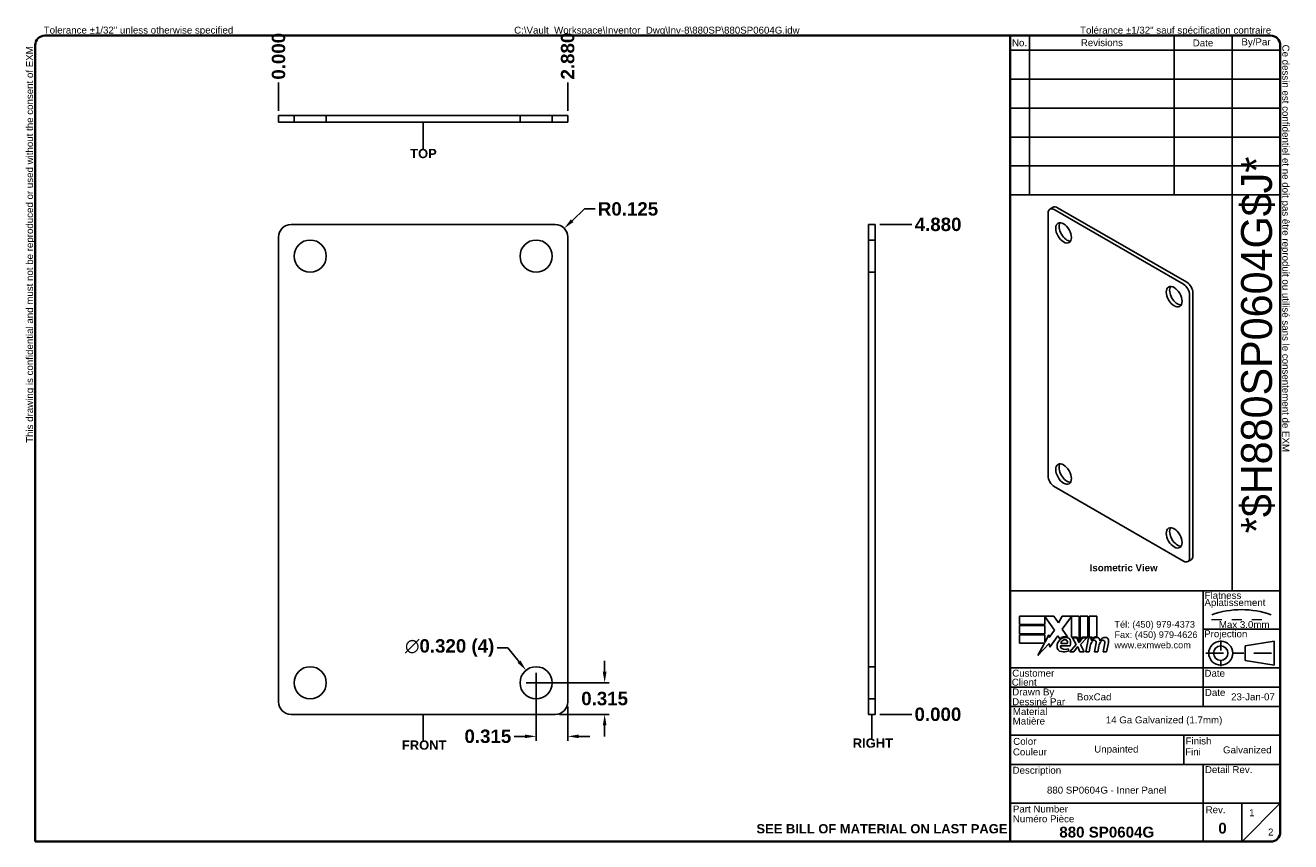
# Model space of a CAD drawing. Header units: inches. Extents: x 0.3 to 12.9, y 0.3 to 8.4.
import ezdxf
from ezdxf.enums import TextEntityAlignment as Align

# ---------------------------------------------------------------- set-up
doc = ezdxf.new("R2010")
doc.units = ezdxf.units.IN
doc.header["$LTSCALE"] = 1.111111
doc.header["$MEASUREMENT"] = 0
for name, pattern in [('CHAIN', [0.7087, 0.4724, -0.0591, 0.1181, -0.0591]), ('DASHED', [0.2067, 0.1654, -0.0413]), ('DASHED_SPACE', [0.2067, 0.1654, -0.0413])]:
    doc.linetypes.add(name, pattern=pattern)
doc.layers.get('0').update_dxf_attribs({"lineweight": 25})
for name, color, linetype, lineweight in [('Centerline(ANSI)', 7, 'Continuous', 25), ('Dimensions(ANSI)', 7, 'Continuous', 25), ('Hidden Edges(ANSI)', 7, 'DASHED_SPACE', 25), ('Sketch Geometry(ANSI)', 7, 'Continuous', 25), ('Symbols(ANSI)', 7, 'Continuous', 25), ('Visible Edges(ANSI)', 7, 'Continuous', 25)]:
    doc.layers.add(name, color=color, linetype=linetype, lineweight=lineweight)
doc.styles.add('Current-ANSI', font='arial.ttf')
doc.styles.add('Dimension-ANSI', font='arialbd.ttf')
doc.styles.add('Text Style44', font='arialbd.ttf')
doc.styles.add('Text Style83', font='FRE3OF9X.TTF')
doc.dimstyles.new('INCH-ANSI', dxfattribs={"dimscale": 1.111111, "dimtxt": 0.12, "dimasz": 0.098425, "dimexe": 0.04, "dimexo": 0.04, "dimgap": 0.031496, "dimtad": 0, "dimtih": 1, "dimtoh": 1, "dimdec": 3, "dimrnd": 1e-08, "dimzin": 0, "dimdsep": 46, "dimtxsty": 'Dimension-ANSI', "dimcen": 0.09, "dimdle": 0.312, "dimclrd": 179, "dimclre": 179, "dimclrt": 7, "dimadec": 1, "dimazin": 0, "dimtfac": 1, "dimtdec": 3, "dimtofl": 0, "dimtmove": 0, "dimatfit": 3, "dimfxl": 1, "dimtolj": 1, "dimtzin": 4, "dimlwd": 25, "dimlwe": 25, "dimarcsym": 0})
doc.dimstyles.new('INCH-ANSI-VERTICAL', dxfattribs={"dimscale": 1.111111, "dimtxt": 0.12, "dimasz": 0.098425, "dimexe": 0.04, "dimexo": 0.04, "dimgap": 0.031496, "dimtad": 0, "dimtih": 1, "dimtoh": 1, "dimdec": 3, "dimrnd": 1e-08, "dimzin": 0, "dimdsep": 46, "dimtxsty": 'Dimension-ANSI', "dimcen": 0.09, "dimdle": 0.312, "dimclrd": 179, "dimclre": 179, "dimclrt": 7, "dimadec": 1, "dimazin": 0, "dimtfac": 1, "dimtdec": 3, "dimtofl": 0, "dimtmove": 0, "dimatfit": 3, "dimfxl": 1, "dimtolj": 1, "dimtzin": 4, "dimlwd": 25, "dimlwe": 25, "dimarcsym": 0})

# ---------------------------------------------------------------- blocks, each defined once
blk = doc.blocks.new('*D5')
at = {"layer": 'Defpoints', "color": 0, "linetype": 'Continuous', "transparency": 16777216}
for p in [(2.867, 7.846), (2.867, 7.517), (2.867, 7.517)]:
    blk.add_point(p, dxfattribs=at)
at = {"layer": 'Dimensions(ANSI)', "color": 179, "linetype": 'Continuous', "lineweight": 25, "transparency": 16777216}
blk.add_line((2.867, 7.562), (2.867, 7.846), dxfattribs=at)
at = {"layer": 'Dimensions(ANSI)', "color": 7, "linetype": 'Continuous', "lineweight": 25, "transparency": 16777216, "insert": (2.867, 8.106), "char_height": 0.1333, "attachment_point": 5, "rotation": 90, "style": 'Dimension-ANSI'}
blk.add_mtext('\\A1;0.000', dxfattribs=at)
blk = doc.blocks.new('*D6')
at = {"layer": 'Defpoints', "color": 0, "linetype": 'Continuous', "transparency": 16777216}
for p in [(5.747, 7.846), (2.867, 7.517), (5.747, 7.517)]:
    blk.add_point(p, dxfattribs=at)
at = {"layer": 'Dimensions(ANSI)', "color": 179, "linetype": 'Continuous', "lineweight": 25, "transparency": 16777216}
blk.add_line((5.747, 7.562), (5.747, 7.846), dxfattribs=at)
at = {"layer": 'Dimensions(ANSI)', "color": 7, "linetype": 'Continuous', "lineweight": 25, "transparency": 16777216, "insert": (5.747, 8.108), "char_height": 0.1333, "attachment_point": 5, "rotation": 90, "style": 'Dimension-ANSI'}
blk.add_mtext('\\A1;2.880', dxfattribs=at)
blk = doc.blocks.new('*D7')
at = {"layer": 'Defpoints', "color": 0, "linetype": 'Continuous', "transparency": 16777216}
for p in [(8.811, 1.551), (8.811, 1.551), (9.175, 1.551)]:
    blk.add_point(p, dxfattribs=at)
at = {"layer": 'Dimensions(ANSI)', "color": 179, "linetype": 'Continuous', "lineweight": 25, "transparency": 16777216}
blk.add_line((8.856, 1.551), (9.175, 1.551), dxfattribs=at)
at = {"layer": 'Dimensions(ANSI)', "color": 7, "linetype": 'Continuous', "lineweight": 25, "transparency": 16777216, "insert": (9.435, 1.551), "char_height": 0.1333, "attachment_point": 5, "style": 'Dimension-ANSI'}
blk.add_mtext('\\A1;0.000', dxfattribs=at)
blk = doc.blocks.new('*D8')
at = {"layer": 'Defpoints', "color": 0, "linetype": 'Continuous', "transparency": 16777216}
for p in [(8.811, 6.431), (9.175, 6.431), (8.811, 1.551)]:
    blk.add_point(p, dxfattribs=at)
at = {"layer": 'Dimensions(ANSI)', "color": 179, "linetype": 'Continuous', "lineweight": 25, "transparency": 16777216}
blk.add_line((8.856, 6.431), (9.175, 6.431), dxfattribs=at)
at = {"layer": 'Dimensions(ANSI)', "color": 7, "linetype": 'Continuous', "lineweight": 25, "transparency": 16777216, "insert": (9.437, 6.431), "char_height": 0.1333, "attachment_point": 5, "style": 'Dimension-ANSI'}
blk.add_mtext('\\A1;4.880', dxfattribs=at)
blk = doc.blocks.new('Datum Identifier1')
at = {"layer": 'Symbols(ANSI)', "color": 7, "linetype": 'Continuous', "lineweight": 25}
for p, q in [((5.422, 9.473), (5.422, 9.571)), ((5.422, 9.473), (5.422, 9.412)), ((5.422, 9.412), (5.422, 9.228))]:
    blk.add_line(p, q, dxfattribs=at)
at = {"layer": 'Symbols(ANSI)', "color": 7, "insert": (5.254, 9.104), "char_height": 0.12, "attachment_point": 7, "line_spacing_factor": 0.25, "style": 'Dimension-ANSI'}
blk.add_mtext('TOP', dxfattribs=at)
blk = doc.blocks.new('Datum Identifier2')
at = {"layer": 'Symbols(ANSI)', "color": 7, "linetype": 'Continuous', "lineweight": 25}
for p, q in [((5.422, 1.804), (5.422, 1.903)), ((5.422, 1.804), (5.422, 1.752)), ((5.422, 1.752), (5.422, 1.568))]:
    blk.add_line(p, q, dxfattribs=at)
at = {"layer": 'Symbols(ANSI)', "color": 7, "insert": (5.147, 1.444), "char_height": 0.12, "attachment_point": 7, "line_spacing_factor": 0.25, "style": 'Dimension-ANSI'}
blk.add_mtext('FRONT', dxfattribs=at)
blk = doc.blocks.new('Datum Identifier3')
at = {"layer": 'Symbols(ANSI)', "color": 7, "linetype": 'Continuous', "lineweight": 25}
for p, q in [((11.234, 1.804), (11.234, 1.903)), ((11.234, 1.804), (11.234, 1.778)), ((11.234, 1.778), (11.234, 1.594))]:
    blk.add_line(p, q, dxfattribs=at)
at = {"layer": 'Symbols(ANSI)', "color": 7, "insert": (10.986, 1.47), "char_height": 0.12, "attachment_point": 7, "line_spacing_factor": 0.25, "style": 'Dimension-ANSI'}
blk.add_mtext('RIGHT', dxfattribs=at)
blk = doc.blocks.new('*D12')
at = {"layer": 'Defpoints', "color": 0, "linetype": 'Continuous', "transparency": 16777216}
for p in [(5.432, 1.866), (5.622, 1.551), (6.115, 1.551)]:
    blk.add_point(p, dxfattribs=at)
at = {"layer": 'Dimensions(ANSI)', "color": 179, "linetype": 'Continuous', "lineweight": 25, "transparency": 16777216}
for p, q in [((6.115, 1.975), (6.115, 2.084)), ((5.477, 1.866), (6.16, 1.866)), ((5.667, 1.551), (6.16, 1.551)), ((6.115, 1.441), (6.115, 1.332))]:
    blk.add_line(p, q, dxfattribs=at)
at = {"layer": 'Dimensions(ANSI)', "color": 179, "linetype": 'Continuous', "transparency": 16777216}
for points in [[(6.097, 1.975), (6.134, 1.975), (6.115, 1.866)], [(6.097, 1.441), (6.134, 1.441), (6.115, 1.551)]]:
    blk.add_solid(points, dxfattribs=at)
at = {"layer": 'Dimensions(ANSI)', "color": 7, "linetype": 'Continuous', "lineweight": 25, "transparency": 16777216, "insert": (6.115, 1.708), "char_height": 0.1333, "attachment_point": 5, "style": 'Dimension-ANSI'}
blk.add_mtext('\\A1;0.315', dxfattribs=at)
blk = doc.blocks.new('*D13')
at = {"layer": 'Defpoints', "color": 0, "linetype": 'Continuous', "transparency": 16777216}
for p in [(5.432, 1.866), (5.747, 1.676), (5.432, 1.332)]:
    blk.add_point(p, dxfattribs=at)
at = {"layer": 'Dimensions(ANSI)', "color": 179, "linetype": 'Continuous', "lineweight": 25, "transparency": 16777216}
for p, q in [((5.432, 1.821), (5.432, 1.288)), ((5.747, 1.631), (5.747, 1.288)), ((5.323, 1.332), (5.213, 1.332)), ((5.857, 1.332), (5.966, 1.332))]:
    blk.add_line(p, q, dxfattribs=at)
at = {"layer": 'Dimensions(ANSI)', "color": 179, "linetype": 'Continuous', "transparency": 16777216}
for points in [[(5.323, 1.35), (5.323, 1.314), (5.432, 1.332)], [(5.857, 1.35), (5.857, 1.314), (5.747, 1.332)]]:
    blk.add_solid(points, dxfattribs=at)
at = {"layer": 'Dimensions(ANSI)', "color": 7, "linetype": 'Continuous', "lineweight": 25, "transparency": 16777216, "insert": (4.952, 1.332), "char_height": 0.1333, "attachment_point": 5, "style": 'Dimension-ANSI'}
blk.add_mtext('\\A1;0.315', dxfattribs=at)
blk = doc.blocks.new('*D14')
at = {"layer": 'Defpoints', "color": 0, "linetype": 'Continuous', "transparency": 16777216}
for p in [(5.332, 1.99), (5.532, 1.741)]:
    blk.add_point(p, dxfattribs=at)
at = {"layer": 'Dimensions(ANSI)', "color": 179, "linetype": 'Continuous', "lineweight": 25, "transparency": 16777216}
for p, q in [((5.043, 2.213), (5.152, 2.213)), ((5.152, 2.213), (5.263, 2.075)), ((5.432, 1.766), (5.432, 1.966)), ((5.332, 1.866), (5.532, 1.866))]:
    blk.add_line(p, q, dxfattribs=at)
at = {"layer": 'Dimensions(ANSI)', "color": 179, "linetype": 'Continuous', "transparency": 16777216}
blk.add_solid([(5.278, 2.087), (5.249, 2.064), (5.332, 1.99)], dxfattribs=at)
at = {"layer": 'Dimensions(ANSI)', "color": 7, "linetype": 'Continuous', "lineweight": 25, "transparency": 16777216, "insert": (4.571, 2.213), "char_height": 0.13333, "attachment_point": 5, "style": 'Dimension-ANSI'}
blk.add_mtext('\\A1;∅0.320 (4)', dxfattribs=at)
blk = doc.blocks.new('*D15')
at = {"layer": 'Defpoints', "color": 0, "linetype": 'Continuous', "transparency": 16777216}
for p in [(5.622, 6.306), (5.712, 6.392)]:
    blk.add_point(p, dxfattribs=at)
at = {"layer": 'Dimensions(ANSI)', "color": 179, "linetype": 'Continuous', "lineweight": 25, "transparency": 16777216}
for p, q in [((5.913, 6.585), (5.791, 6.468)), ((6.022, 6.585), (5.913, 6.585))]:
    blk.add_line(p, q, dxfattribs=at)
at = {"layer": 'Dimensions(ANSI)', "color": 179, "linetype": 'Continuous', "transparency": 16777216}
blk.add_solid([(5.778, 6.481), (5.804, 6.455), (5.712, 6.392)], dxfattribs=at)
at = {"layer": 'Dimensions(ANSI)', "color": 7, "linetype": 'Continuous', "lineweight": 25, "transparency": 16777216, "insert": (6.348, 6.585), "char_height": 0.1333, "attachment_point": 5, "style": 'Dimension-ANSI'}
blk.add_mtext('\\A1;R0.125', dxfattribs=at)
blk = doc.blocks.new('Title Blocks EXM - ANSI B')
for p, q in [((13.372, 3.063), (13.372, 3.17)), ((13.372, 3.17), (13.818, 3.17)), ((13.824, 2.989), (13.701, 3.168)), ((13.701, 3.168), (13.701, 3.063)), ((13.818, 3.17), (13.877, 3.083)), ((13.877, 3.083), (13.923, 3.17)), ((13.923, 3.17), (14.146, 3.17)), ((14.046, 3.166), (13.924, 3.002)), ((14.046, 2.9), (14.046, 3.166)), ((14.146, 3.17), (14.146, 2.842)), ((14.16, 3.17), (14.259, 3.17)), ((14.16, 2.866), (14.16, 3.17)), ((14.259, 3.17), (14.259, 2.9)), ((14.273, 3.17), (14.372, 3.17)), ((14.273, 2.9), (14.273, 3.17)), ((14.372, 3.17), (14.372, 2.905)), ((13.701, 3.063), (13.372, 3.063)), ((13.372, 3.049), (13.701, 3.049)), ((13.372, 2.942), (13.372, 3.049)), ((13.701, 3.049), (13.701, 2.942)), ((13.758, 2.895), (13.824, 2.989)), ((13.924, 3.002), (13.993, 2.903)), ((13.701, 2.942), (13.372, 2.942)), ((13.372, 2.82), (13.372, 2.927)), ((13.372, 2.927), (13.701, 2.927)), ((13.695, 2.82), (13.372, 2.82)), ((13.612, 2.661), (13.695, 2.82)), ((13.758, 2.815), (13.612, 2.661)), ((13.701, 2.831), (13.752, 2.929)), ((13.701, 2.927), (13.701, 2.831)), ((13.752, 2.929), (13.758, 2.895)), ((13.765, 2.768), (13.758, 2.815)), ((13.87, 2.914), (13.765, 2.768)), ((13.893, 2.876), (13.87, 2.914)), ((13.905, 2.788), (14.027, 2.788)), ((13.91, 2.818), (13.99, 2.818)), ((14.023, 2.709), (14.105, 2.802)), ((14.121, 2.9), (14.046, 2.9)), ((14.059, 2.891), (14.113, 2.891)), ((14.105, 2.802), (14.059, 2.891)), ((14.113, 2.891), (14.139, 2.83)), ((14.146, 2.842), (14.121, 2.9)), ((14.139, 2.83), (14.146, 2.83)), ((14.146, 2.83), (14.19, 2.891)), ((14.185, 2.9), (14.16, 2.866)), ((14.245, 2.891), (14.164, 2.803)), ((14.164, 2.803), (14.209, 2.709)), ((14.259, 2.9), (14.185, 2.9)), ((14.19, 2.891), (14.245, 2.891)), ((14.232, 2.709), (14.264, 2.891)), ((14.264, 2.891), (14.302, 2.891)), ((14.314, 2.9), (14.273, 2.9)), ((14.302, 2.891), (14.299, 2.859)), ((14.299, 2.859), (14.309, 2.859)), ((14.312, 2.88), (14.314, 2.9)), ((14.345, 2.709), (14.365, 2.824)), ((14.457, 2.709), (14.477, 2.824)), ((14.523, 2.823), (14.501, 2.709)), ((14.005, 2.718), (14.005, 2.748)), ((14.077, 2.709), (14.023, 2.709)), ((14.122, 2.774), (14.077, 2.709)), ((14.13, 2.774), (14.122, 2.774)), ((14.155, 2.709), (14.13, 2.774)), ((14.209, 2.709), (14.155, 2.709)), ((14.276, 2.709), (14.232, 2.709)), ((14.289, 2.784), (14.276, 2.709)), ((14.389, 2.709), (14.345, 2.709)), ((14.402, 2.784), (14.389, 2.709)), ((14.501, 2.709), (14.457, 2.709))]:
    blk.add_line(p, q)
for centre, radius, start, end in [((13.991, 2.772), 0.133, 134.1684, 176.5646), ((13.968, 2.796), 0.11, 77.079, 133.1785), ((13.968, 2.796), 0.0996, 80.4085, 134.1684), ((13.936, 2.779), 0.032, 163.5261, 244.6784), ((13.965, 2.811), 0.056, 109.3797, 172.9975), ((13.959, 2.83), 0.0365, 51.1652, 109.3797), ((13.962, 2.833), 0.0318, 331.4547, 51.1652), ((13.981, 2.843), 0.0507, 23.8445, 85.0802), ((13.941, 2.826), 0.094, 336.1555, 23.8445), ((14.442, 2.757), 0.155, 147.5992, 170), ((14.376, 2.816), 0.08, 89.4776, 147.4114), ((14.346, 2.818), 0.042, 96.03, 147.5992), ((14.37, 2.825), 0.08, 88.7952, 136.5849), ((14.344, 2.839), 0.02, 23.5571, 96.03), ((14.325, 2.831), 0.041, 350, 23.5571), ((14.377, 2.862), 0.0338, 16.9928, 89.4776), ((14.555, 2.759), 0.155, 148.5584, 170.8257), ((14.317, 2.844), 0.096, 3.6169, 16.9928), ((14.486, 2.814), 0.0819, 89.6788, 153.9508), ((14.458, 2.818), 0.042, 96.1027, 147.6083), ((14.456, 2.839), 0.02, 23.5487, 96.1027), ((14.437, 2.831), 0.041, 349.9922, 23.5487), ((14.487, 2.861), 0.035, 18.4748, 89.6788), ((14.429, 2.842), 0.096, 349, 18.4748), ((13.925, 2.776), 0.0658, 176.5646, 261.5605), ((13.945, 2.911), 0.202, 261.5605, 287.3343), ((13.966, 2.842), 0.102, 244.6784, 292.5609)]:
    blk.add_arc(centre, radius, start, end)
at = {"layer": 'Centerline(ANSI)', "linetype": 'DASHED', "lineweight": 18, "ltscale": 0.507983}
blk.add_line((15.861, 3.128), (16.632, 3.128), dxfattribs=at)
at = {"layer": 'Centerline(ANSI)', "linetype": 'CHAIN', "ltscale": 0.185148}
blk.add_line((15.979, 2.855), (15.979, 2.521), dxfattribs=at)
at = {"layer": 'Centerline(ANSI)', "linetype": 'CHAIN', "ltscale": 0.437897}
blk.add_line((15.786, 2.691), (16.717, 2.691), dxfattribs=at)
at = {"layer": 'Sketch Geometry(ANSI)'}
for p, q in [((13.25, 10.687), (16.625, 10.687)), ((13.5, 10.687), (13.5, 8.625)), ((15.375, 10.687), (15.375, 8.625)), ((16.125, 10.687), (16.125, 3.5)), ((13.25, 10.5), (16.75, 10.5)), ((16.75, 10.562), (16.75, 0.375)), ((13.25, 10.125), (16.75, 10.125)), ((13.25, 9.75), (16.75, 9.75)), ((16.75, 9.375), (13.25, 9.375)), ((13.25, 9), (16.75, 9)), ((16.75, 9), (16.75, 8.625)), ((13.25, 8.625), (16.75, 8.625)), ((16.75, 3.5), (13.25, 3.5)), ((15.75, 2), (15.75, 3.5)), ((15.75, 3), (16.75, 3)), ((16.669, 2.847), (16.294, 2.785)), ((16.669, 2.535), (16.669, 2.847)), ((16.294, 2.785), (16.294, 2.598)), ((16.75, 2.5), (13.25, 2.5)), ((16.294, 2.598), (16.669, 2.535)), ((16.75, 2.25), (13.25, 2.25)), ((16.75, 2), (13.25, 2)), ((13.25, 1.629), (16.75, 1.629)), ((15.499, 1.629), (15.499, 1.25)), ((13.25, 1.25), (16.75, 1.25)), ((15.75, 1.25), (15.75, 0.75)), ((15.75, 0.75), (13.25, 0.75)), ((16.25, 0.75), (15.75, 0.75)), ((15.75, 0.75), (15.75, 0.25)), ((16.25, 0.25), (16.25, 0.75)), ((16.25, 0.75), (16.75, 0.75)), ((16.25, 0.25), (16.75, 0.75)), ((16.625, 0.25), (13.25, 0.25))]:
    blk.add_line(p, q, dxfattribs=at)
at = {"layer": 'Sketch Geometry(ANSI)', "linetype": 'Continuous', "lineweight": 35}
for p, q in [((13.25, 8.625), (13.25, 10.687)), ((13.25, 8.625), (13.25, 3.5)), ((13.25, 0.25), (13.25, 3.5))]:
    blk.add_line(p, q, dxfattribs=at)
at = {"layer": 'Sketch Geometry(ANSI)'}
for radius in [0.156, 0.0935]:
    blk.add_circle((15.979, 2.691), radius, dxfattribs=at)
for centre, radius, start, end in [((16.625, 10.562), 0.125, 0, 90), ((16.247, 2.112), 1.143, 70.2973, 109.7027), ((16.625, 0.375), 0.125, 270, 0)]:
    blk.add_arc(centre, radius, start, end, dxfattribs=at)
at = {"layer": 'Symbols(ANSI)', "color": 7, "char_height": 0.09, "style": 'Current-ANSI'}
for s, insert, width, attachment_point in [('Revisions', (14.439, 10.596), 1.87331, 5), ('By/Par', (16.435, 10.594), 0.62202, 5), ('No.', (13.373, 10.595), 0.25039, 5), ('Date', (15.749, 10.593), 0.75135, 5), ('Date', (15.773, 2.136), 0.26554, 7), ('Rev.', (15.783, 0.618), 0.25854, 7)]:
    blk.add_mtext(s, dxfattribs=dict(at, insert=insert, width=width, attachment_point=attachment_point))
for s, insert, attachment_point in [('\\fArial|b1|i0;\\H0.0900;Isometric View', (14.281, 3.842), 1), ('Flatness', (15.77, 3.393), 7), ('Aplatissement', (15.768, 3.275), 7), ('Max 3.0mm', (15.954, 3.015), 7), ('Projection', (15.764, 2.87), 7), ('Customer', (13.278, 2.386), 7), ('Date', (15.768, 2.385), 7), ('Client', (13.273, 2.269), 7), ('Drawn By', (13.278, 2.117), 7), ('Dessiné Par', (13.278, 2.016), 7), ('Material', (13.286, 1.889), 7), ('Matière', (13.284, 1.766), 7), ('Couleur', (13.287, 1.366), 7), ('Color', (13.291, 1.503), 7), ('Fini', (15.518, 1.37), 7), ('Finish', (15.523, 1.508), 7), ('Description', (13.283, 1.103), 7), ('Detail Rev.', (15.774, 1.137), 7), ('Part Number', (13.287, 0.627), 7), ('Numéro Pièce', (13.286, 0.5), 7)]:
    blk.add_mtext(s, dxfattribs=dict(at, insert=insert, attachment_point=attachment_point))
at = {"layer": 'Symbols(ANSI)', "color": 7, "insert": (14.602, 3.107), "char_height": 0.085, "attachment_point": 1, "line_spacing_factor": 0.944221, "style": 'Current-ANSI'}
blk.add_mtext('\\fArial|b0|i0;\\H0.0850;Tél: (450) 979-4373\\PFax: (450) 979-4626\\Pwww.exmweb.com', dxfattribs=at)
at = {"layer": 'Symbols(ANSI)', "color": 7, "style": 'Current-ANSI'}
for tag, p in [('REV1', (13.375, 10.313)), ('REV1DATE', (15.75, 10.31)), ('REV1BY', (16.437, 10.313)), ('REV2', (13.373, 9.938)), ('REV2DATE', (15.747, 9.941)), ('REV2BY', (16.437, 9.938)), ('REV3', (13.374, 9.563)), ('REV3DATE', (15.752, 9.563)), ('REV3BY', (16.437, 9.564)), ('REV4', (13.377, 9.188)), ('REV4DATE', (15.752, 9.188)), ('REV4BY', (16.441, 9.188)), ('REV5', (13.373, 8.813)), ('REV5DATE', (15.752, 8.813)), ('REV5BY', (16.438, 8.811)), ('MFG_APPROVED_DATE', (16.393, 2.374)), ('DETAIL_REV', (16.249, 0.926))]:
    blk.add_attdef(tag, text='', height=0.09, dxfattribs=at).set_placement(p, align=Align.MIDDLE_CENTER)
for tag, p in [('REV1DESC', (13.526, 10.31)), ('REV2DESC', (13.525, 9.937)), ('REV3DESC', (13.528, 9.564)), ('REV4DESC', (13.533, 9.19)), ('REV5DESC', (13.532, 8.811)), ('COMPANY', (14.12, 2.375))]:
    blk.add_attdef(tag, text='', height=0.09, dxfattribs=at).set_placement(p, align=Align.MIDDLE_LEFT)
at = {"layer": 'Symbols(ANSI)', "color": 7, "style": 'Text Style83'}
blk.add_attdef('BARCODE_001', (16.642, 4.244), '', height=0.4, rotation=90, dxfattribs=at)
at = {"layer": 'Symbols(ANSI)', "color": 7}
for tag, p, height, style in [('AUTHOR_001', (14.116, 2.08), 0.09, 'Current-ANSI'), ('IDW_DATE_001', (16.113, 2.081), 0.09, 'Current-ANSI'), ('MATERIEL_001', (14.49, 1.782), 0.09, 'Current-ANSI'), ('COLOR_001', (14.34, 1.404), 0.09, 'Current-ANSI'), ('FINISH_001', (16.008, 1.394), 0.09, 'Current-ANSI'), ('IDW_DESC_001', (13.728, 0.873), 0.09, 'Current-ANSI'), ('Sheet_Number_001', (16.346, 0.58), 0.09, 'Current-ANSI'), ('IDW_REV_001', (15.947, 0.355), 0.14, 'Text Style44'), ('IDW_NAME_001', (13.888, 0.304), 0.14, 'Text Style44'), ('Number_of_sheets_001', (16.591, 0.33), 0.09, 'Current-ANSI')]:
    blk.add_attdef(tag, p, '', height=height, dxfattribs=dict(at, style=style))
blk = doc.blocks.new('Borders EXM - B (Inch)')
at = {"layer": 'Sketch Geometry(ANSI)', "linetype": 'Continuous', "lineweight": 35}
for p, q in [((16.398, 10.692), (0.523, 10.692)), ((0.398, 10.567), (0.398, 0.255)), ((16.523, 0.38), (16.523, 10.567)), ((0.398, 0.255), (16.398, 0.255))]:
    blk.add_line(p, q, dxfattribs=at)
for centre, start, end in [((0.523, 10.567), 90, 180), ((16.398, 10.567), 0, 90), ((16.398, 0.38), 270, 0)]:
    blk.add_arc(centre, 0.125, start, end, dxfattribs=at)
at = {"layer": 'Symbols(ANSI)', "color": 7, "char_height": 0.09, "attachment_point": 7, "style": 'Current-ANSI'}
for s, insert in [('Tolerance ±1/32" unless otherwise specified', (0.509, 10.692)), ('Tolérance ±1/32" sauf spécification contraire', (13.93, 10.691))]:
    blk.add_mtext(s, dxfattribs=dict(at, insert=insert))
for s, insert, rotation in [('This drawing is confidential and must not be reproduced or used without the consent of EXM', (0.398, 5.419), 90), ('Ce dessin est confidentiel et ne doit pas être reproduit ou utilisé sans le consentement de EXM', (16.522, 10.576), 270)]:
    blk.add_mtext(s, dxfattribs=dict(at, insert=insert, rotation=rotation))
at = {"layer": 'Symbols(ANSI)', "color": 7, "style": 'Current-ANSI'}
blk.add_attdef('FILENAME_AND_PATH_001', (6.601, 10.718), '', height=0.09, dxfattribs=at)

msp = doc.modelspace()

# ---------------------------------------------------------------- linework, layer by layer
at = {"layer": 'Hidden Edges(ANSI)', "ltscale": 0.168275}
for p, q in [((3.0222, 7.4495), (3.0222, 7.5175)), ((3.3422, 7.4495), (3.3422, 7.5175)), ((5.2722, 7.4495), (5.2722, 7.5175)), ((5.5922, 7.4495), (5.5922, 7.5175)), ((8.7432, 6.2756), (8.8112, 6.2756)), ((8.7432, 5.9556), (8.8112, 5.9556)), ((8.7432, 2.0256), (8.8112, 2.0256)), ((8.7432, 1.7056), (8.8112, 1.7056))]:
    msp.add_line(p, q, dxfattribs=at)
at = {"layer": 'Visible Edges(ANSI)'}
for p, q in [((2.8672, 7.5175), (2.9922, 7.5175)), ((2.8672, 7.5175), (2.8672, 7.4495)), ((2.9922, 7.4495), (2.8672, 7.4495)), ((2.9922, 7.5175), (5.6222, 7.5175)), ((2.9922, 7.4495), (5.6222, 7.4495)), ((5.6222, 7.5175), (5.7472, 7.5175)), ((5.7472, 7.4495), (5.6222, 7.4495)), ((5.7472, 7.4495), (5.7472, 7.5175)), ((10.5843, 6.6022), (10.551, 6.583)), ((10.5943, 6.5787), (11.8817, 5.8354)), ((10.6276, 6.598), (11.915, 5.8546)), ((2.9922, 6.4306), (5.6222, 6.4306)), ((8.7432, 6.3056), (8.7432, 6.4306)), ((8.8112, 6.4306), (8.7432, 6.4306)), ((8.8112, 6.4306), (8.8112, 6.3056)), ((10.5331, 3.9262), (10.5331, 6.5434)), ((2.8672, 1.6756), (2.8672, 6.3056)), ((5.7472, 6.3056), (5.7472, 1.6756)), ((8.7432, 6.3056), (8.7432, 1.6756)), ((8.8112, 6.3056), (8.8112, 1.6756)), ((11.9429, 5.7294), (11.9429, 3.1122)), ((11.9762, 5.7486), (11.9762, 3.1315)), ((11.8817, 3.0769), (10.5943, 3.8202)), ((11.9583, 3.0918), (11.925, 3.0726)), ((8.7432, 1.5506), (8.7432, 1.6756)), ((8.8112, 1.6756), (8.8112, 1.5506)), ((5.6222, 1.5506), (2.9922, 1.5506)), ((8.7432, 1.5506), (8.8112, 1.5506))]:
    msp.add_line(p, q, dxfattribs=at)
for centre in [(3.1822, 6.1156), (5.4322, 6.1156), (3.1822, 1.8656), (5.4322, 1.8656)]:
    msp.add_circle(centre, 0.16, dxfattribs=at)
for centre, start, end in [((2.9922, 6.3056), 90, 180), ((5.6222, 6.3056), 0, 90), ((2.9922, 1.6756), 180, 270), ((5.6222, 1.6756), 270, 0)]:
    msp.add_arc(centre, 0.125, start, end, dxfattribs=at)
for centre, major_axis, start_param, end_param in [((10.5943, 6.5081), (-0.0433, 0.0749), 5.4977871, 7.0685835), ((10.6276, 6.5273), (-0.0433, 0.0749), 5.4977871, 6.2831853), ((10.7206, 6.3662), (-0.0554, 0.0959), 0.3052382, 2.8363544), ((11.822, 5.7303), (-0.0554, 0.0959), 0.3052382, 2.8363544), ((11.8817, 5.7648), (0.0433, -0.0749), 0.7853982, 2.3561945), ((11.915, 5.784), (-0.0433, 0.0749), 3.9269908, 5.4977871), ((10.7206, 3.9638), (-0.0554, 0.0959), 0.3052382, 2.8363544), ((10.5943, 3.8909), (-0.0433, 0.0749), 0.7853982, 2.3561945), ((11.822, 3.3279), (-0.0554, 0.0959), 0.3052382, 2.8363544), ((11.8817, 3.1476), (0.0433, -0.0749), 5.4977871, 7.0685835), ((11.915, 3.1668), (0.0433, -0.0749), 0, 0.7853982)]:
    msp.add_ellipse(centre, major_axis=major_axis, ratio=0.5773503, start_param=start_param, end_param=end_param, dxfattribs=at)
for centre in [(10.6873, 6.347), (11.7887, 5.7111), (10.6873, 3.9446), (11.7887, 3.3087)]:
    msp.add_ellipse(centre, major_axis=(0.0554, -0.0959), ratio=0.5773503, dxfattribs=at)

# ---------------------------------------------------------------- block references
at = {"xscale": 0.7692295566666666, "yscale": 0.7692295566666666, "zscale": 0.7692295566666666}
for name, p, values in [('Borders EXM - B (Inch)', (0.136, 0.087), {'FILENAME_AND_PATH_001': 'C:\\Vault_Workspace\\Inventor_Dwg\\Inv-8\\880SP\\880SP0604G.idw'}), ('Title Blocks EXM - ANSI B', (-0.0387, 0.0905), {'COLOR_001': 'Unpainted', 'AUTHOR_001': 'BoxCad', 'IDW_DATE_001': '23-Jan-07', 'IDW_REV_001': '0', 'Sheet_Number_001': '1', 'Number_of_sheets_001': '2', 'IDW_DESC_001': '880 SP0604G - Inner Panel', 'IDW_NAME_001': '880 SP0604G', 'BARCODE_001': '*$H880SP0604G$J*', 'FINISH_001': 'Galvanized', 'MATERIEL_001': '14 Ga Galvanized (1.7mm)'})]:
    msp.add_blockref(name, p, dxfattribs=at).add_auto_attribs(values)
at = {"layer": 'Symbols(ANSI)', "xscale": 0.7692295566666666, "yscale": 0.7692295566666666, "zscale": 0.7692295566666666}
for name in ['Datum Identifier1', 'Datum Identifier2', 'Datum Identifier3']:
    msp.add_blockref(name, (0.136, 0.087), dxfattribs=at)

# ---------------------------------------------------------------- texts
at = {"layer": 'Symbols(ANSI)', "color": 7, "insert": (8.8776, 0.4112), "char_height": 0.092308, "width": 2.500887, "attachment_point": 5, "style": 'Dimension-ANSI'}
msp.add_mtext('{\\fArial|b1|i0;SEE BILL OF MATERIAL ON LAST PAGE}', dxfattribs=at)

# ---------------------------------------------------------------- dimensions: what is measured, and where the dimension line sits
at = {"layer": 'Dimensions(ANSI)', "color": 179, "linetype": 'Continuous', "lineweight": 25, "true_color": 0x262658}
for feature_location, offset, dtype, origin, dimstyle, picture, middle in [((2.8671655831, 7.5174958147), (0, 0.3289684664), 1, (2.8671655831, 7.5174958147), 'INCH-ANSI-VERTICAL', '*D5', (2.8671655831, 8.1060165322)), ((5.7472, 7.5175), (0, 0.329), 1, (2.8672, 7.5175), 'INCH-ANSI-VERTICAL', '*D6', (5.7472, 8.1076)), ((8.8112, 6.4306), (0.3641, 0), 0, (8.8112, 1.5506), 'INCH-ANSI', '*D8', (9.437, 6.4306)), ((8.8112425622, 1.5505913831), (0.3640646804, 0), 0, (8.8112425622, 1.5505913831), 'INCH-ANSI', '*D7', (9.4348594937, 1.5505913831))]:
    dim = msp.add_ordinate_dim(feature_location=feature_location, offset=offset, dtype=dtype, origin=origin, dimstyle=dimstyle, override={"dimgap": 0.031496, "dimtad": 0, "dimdec": 3, "dimlfac": 1, "dimtol": 0, "dimlim": 0, "dimtp": 0, "dimtm": 0, "dimtdec": 3}, dxfattribs=at)
    dim.commit()
    dim.dimension.update_dxf_attribs({"geometry": picture, "text_midpoint": middle})
dim = msp.add_radius_dim(center=(5.6222, 6.3056), mpoint=(5.7122, 6.3923), dimstyle='INCH-ANSI', override={"dimgap": 0.031496, "dimdec": 3, "dimlfac": 1, "dimcen": 0, "dimtol": 0, "dimlim": 0, "dimtp": 0, "dimtm": 0, "dimtdec": 3}, dxfattribs=at)
dim.commit()
dim.dimension.update_dxf_attribs({"geometry": '*D15', "text_midpoint": (6.3476, 6.5854), "dimtype": 164})
dim = msp.add_diameter_dim_2p(p1=(5.5324, 1.7409), p2=(5.3319, 1.9903), text='<> (4)', dimstyle='INCH-ANSI', override={"dimgap": 0.031496, "dimdec": 3, "dimlfac": 1, "dimtol": 0, "dimlim": 0, "dimtp": 0, "dimtm": 0, "dimtdec": 3}, dxfattribs=at)
dim.commit()
dim.dimension.update_dxf_attribs({"geometry": '*D14', "text_midpoint": (4.5706, 2.2134), "dimtype": 163})
for base, p1, p2, angle, override, picture, middle in [((6.1155, 1.5506), (5.4322, 1.8656), (5.6222, 1.5506), 90, {"dimdec": 3, "dimlfac": 1, "dimtol": 0, "dimlim": 0, "dimtp": 0, "dimtm": 0, "dimtdec": 3}, '*D12', (6.1155, 1.7081)), ((5.4322, 1.3321), (5.7472, 1.6756), (5.4322, 1.8656), 180, {"dimgap": 0.031496, "dimtih": 0, "dimtoh": 0, "dimdec": 3, "dimlfac": 1, "dimtol": 0, "dimlim": 0, "dimtp": 0, "dimtm": 0, "dimtdec": 3, "dimatfit": 1}, '*D13', (4.9521, 1.3321))]:
    dim = msp.add_linear_dim(base=base, p1=p1, p2=p2, angle=angle, dimstyle='INCH-ANSI', override=override, dxfattribs=at)
    dim.commit()
    dim.dimension.update_dxf_attribs({"geometry": picture, "text_midpoint": middle, "dimtype": 160})

doc.saveas('drawing.dxf')
